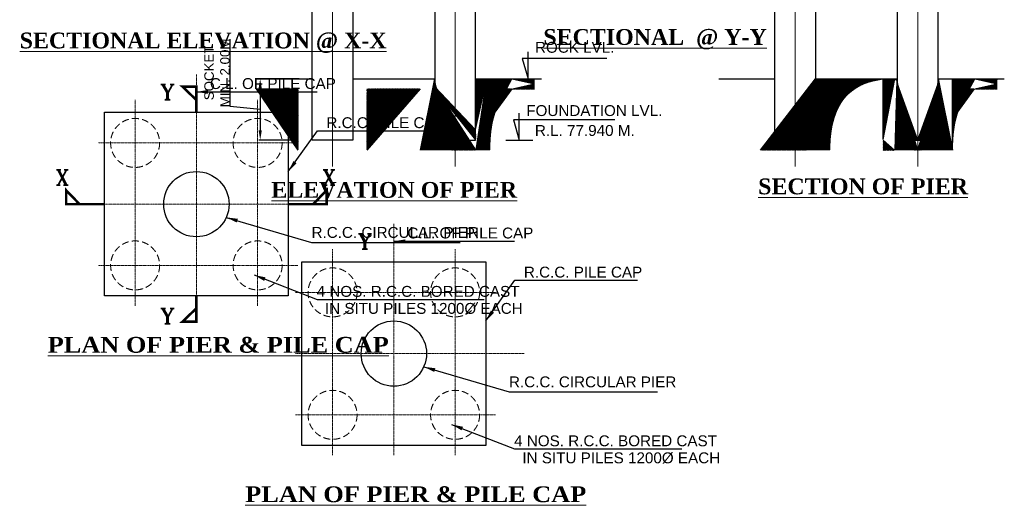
# Model space of a CAD drawing. Header units: inches. Extents: x 4599583 to 400123529, y 1639131 to 28133222513.
# Tile 3 of 86: x 4667733 to 4740065, y 28132786010 to 28132821706. Entities that reach past the tile are written whole.
import ezdxf

# ---------------------------------------------------------------- set-up
doc = ezdxf.new("R2010")
doc.units = ezdxf.units.IN
doc.header["$MEASUREMENT"] = 0
doc.linetypes.add('CENTER', pattern=[2, 1.25, -0.25, 0.25, -0.25])
doc.linetypes.add('DASHED', pattern=[0.75, 0.5, -0.25])
for name, color, linetype, lineweight in [('CEN', 3, 'CENTER', 13), ('STR', 7, 'Continuous', 25), ('SYM', 8, 'Continuous', 5), ('TITLE', 10, 'Continuous', 15)]:
    doc.layers.add(name, color=color, linetype=linetype, lineweight=lineweight)
for name, color, linetype in [('CHNGE', 31, 'Continuous'), ('TEX', 6, 'Continuous'), ('text', 7, 'Continuous')]:
    doc.layers.add(name, color=color, linetype=linetype)
doc.styles.add('ROMANS', font='arial.ttf')
doc.styles.add('ROMANT', font='romant.shx')
doc.dimstyles.new('ROMANS', dxfattribs={"dimtxt": 1000, "dimasz": 850, "dimexe": 100, "dimexo": 100, "dimgap": 25, "dimtad": 1, "dimdec": 0, "dimzin": 9, "dimdsep": 46, "dimtxsty": 'ROMANS', "dimcen": 325, "dimclrd": 4, "dimclre": 4, "dimclrt": 6, "dimadec": 0, "dimazin": 0, "dimtfac": 1, "dimtdec": 0, "dimtmove": 0, "dimatfit": 3, "dimfxl": 1, "dimtolj": 1, "dimtzin": 9, "dimarcsym": 0})

# ---------------------------------------------------------------- blocks, each defined once
blk = doc.blocks.new('*D201')
at = {"layer": 'Defpoints', "color": 0, "lineweight": -2, "ltscale": 20, "transparency": 16777216}
for p, q in [((4683204.859117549, 28132815315.57388), (4683204.859117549, 28132820272.73623)), ((4685401.586833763, 28132816661.07403), (4685401.586833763, 28132813561.07403)), ((4685401.586833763, 28132815111.07403), (4683204.859117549, 28132815315.57388))]:
    blk.add_line(p, q, dxfattribs=at)
at = {"layer": 'Defpoints', "lineweight": -2, "ltscale": 20, "transparency": 16777216}
for p, q in [((4688038.140385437, 28132817361.07403), (4685301.586833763, 28132817361.07403)), ((4688038.140385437, 28132812861.07403), (4685301.586833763, 28132812861.07403))]:
    blk.add_line(p, q, dxfattribs=at)
at = {"layer": 'Defpoints', "color": 0, "ltscale": 20, "transparency": 16777216}
for p in [(4688138.140385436, 28132817361.07403), (4685401.586833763, 28132812861.07403), (4688138.140385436, 28132812861.07403)]:
    blk.add_point(p, dxfattribs=at)
for points in [[(4685284.920167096, 28132816661.07403), (4685518.25350043, 28132816661.07403), (4685401.586833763, 28132817361.07403)], [(4685284.920167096, 28132813561.07403), (4685518.25350043, 28132813561.07403), (4685401.586833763, 28132812861.07403)]]:
    blk.add_solid(points, dxfattribs=at)
at = {"layer": 'Defpoints', "color": 6, "ltscale": 20, "transparency": 16777216, "insert": (4682232.917321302, 28132817794.15505), "char_height": 700, "attachment_point": 5, "rotation": 90, "style": 'ROMANS'}
blk.add_mtext('\\A1;{\\C0;SOCKET \\PMIN. 2.00M} ', dxfattribs=at)

msp = doc.modelspace()

# ---------------------------------------------------------------- hatches: boundary and pattern name
at = {"layer": 'CHNGE', "ltscale": 20}
h = msp.add_hatch(dxfattribs=at)
h.set_pattern_fill('ANSI31', color=0, scale=2100, style=0)
h.set_pattern_definition([(45, (11622461338.9724, 48107757271.64019), (-185.6155300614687, 185.6155300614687), [])])
h.paths.add_polyline_path([(4688168.555859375, 28132817361.07403), (4685096.488127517, 28132817361.07403), (4685096.488127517, 28132816611.07403), (4688168.555859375, 28132816611.07403)])
h.paths.add_polyline_path([(4689218.555859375, 28132817361.07403), (4688168.555859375, 28132817361.07403), (4688168.555859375, 28132816611.07403), (4689218.555859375, 28132816440.15315)])
h.paths.add_polyline_path([(4689218.555859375, 28132816440.15315), (4688168.555859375, 28132816611.07403), (4688168.555859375, 28132812111.07403), (4693268.555859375, 28132812111.07403), (4693268.555859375, 28132816611.07403), (4692218.555859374, 28132816611.07403), (4692218.555859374, 28132812861.07403), (4689218.555859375, 28132812861.07403)])
h.paths.add_polyline_path([(4693268.555859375, 28132817361.07403), (4692218.555859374, 28132817361.07403), (4692218.555859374, 28132816611.07403), (4693268.555859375, 28132816611.07403)])
h.paths.add_polyline_path([(4697168.555859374, 28132817361.07403), (4693268.555859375, 28132817361.07403), (4693268.555859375, 28132816611.07403), (4697168.555859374, 28132816611.07403)])
h.paths.add_polyline_path([(4698218.555859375, 28132817361.07403), (4697168.555859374, 28132817361.07403), (4697168.555859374, 28132816611.07403), (4698218.555859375, 28132816620.01571)])
h.paths.add_polyline_path([(4698218.555859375, 28132816620.01571), (4697168.555859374, 28132816611.07403), (4697168.555859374, 28132812111.07403), (4702268.555859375, 28132812111.07403), (4702268.555859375, 28132816611.07403), (4701218.555859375, 28132816611.07403), (4701218.555859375, 28132812861.07403), (4698218.555859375, 28132812861.07403)])
h.paths.add_polyline_path([(4702268.555859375, 28132817361.07403), (4701218.555859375, 28132817361.07403), (4701218.555859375, 28132816611.07403), (4702268.555859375, 28132816611.07403)])
h.paths.add_polyline_path([(4705555.556950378, 28132817361.07403), (4702268.555859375, 28132817361.07403), (4702268.555859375, 28132816611.07403), (4705555.556950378, 28132816611.07403)])
h = msp.add_hatch(dxfattribs=at)
h.set_pattern_fill('ANSI31', color=0, scale=2100, style=0)
h.set_pattern_definition([(45, (11622495326.79466, 48107757271.64019), (-185.6155300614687, 185.6155300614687), [])])
h.paths.add_polyline_path([(4722156.378122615, 28132817361.07403), (4719084.310390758, 28132817361.07403), (4719084.310390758, 28132816611.07403), (4722156.378122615, 28132816611.07403)])
h.paths.add_polyline_path([(4723206.378122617, 28132817361.07403), (4722156.378122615, 28132817361.07403), (4722156.378122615, 28132816611.07403), (4723206.378122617, 28132816440.15315)])
h.paths.add_polyline_path([(4723206.378122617, 28132816440.15315), (4722156.378122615, 28132816611.07403), (4722156.378122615, 28132812111.07403), (4727256.378122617, 28132812111.07403), (4727256.378122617, 28132816611.07403), (4726206.378122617, 28132816611.07403), (4726206.378122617, 28132812861.07403), (4723206.378122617, 28132812861.07403)])
h.paths.add_polyline_path([(4727256.378122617, 28132817361.07403), (4726206.378122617, 28132817361.07403), (4726206.378122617, 28132816611.07403), (4727256.378122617, 28132816611.07403)])
h.paths.add_polyline_path([(4731156.378122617, 28132817361.07403), (4727256.378122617, 28132817361.07403), (4727256.378122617, 28132816611.07403), (4731156.378122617, 28132816611.07403)])
h.paths.add_polyline_path([(4732206.378122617, 28132817361.07403), (4731156.378122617, 28132817361.07403), (4731156.378122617, 28132816611.07403), (4732206.378122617, 28132816620.01571)])
h.paths.add_polyline_path([(4732206.378122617, 28132816620.01571), (4731156.378122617, 28132816611.07403), (4731156.378122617, 28132812111.07403), (4736256.378122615, 28132812111.07403), (4736256.378122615, 28132816611.07403), (4735206.378122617, 28132816611.07403), (4735206.378122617, 28132812861.07403), (4732206.378122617, 28132812861.07403)])
h.paths.add_polyline_path([(4736256.378122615, 28132817361.07403), (4735206.378122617, 28132817361.07403), (4735206.378122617, 28132816611.07403), (4736256.378122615, 28132816611.07403)])
h.paths.add_polyline_path([(4739543.379213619, 28132817361.07403), (4736256.378122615, 28132817361.07403), (4736256.378122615, 28132816611.07403), (4739543.379213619, 28132816611.07403)])

# ---------------------------------------------------------------- linework, layer by layer
at = {"layer": 'CEN', "color": 0, "ltscale": 30}
for p, q in [((4699718.555859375, 28132810908.5279), (4699718.555859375, 28132840032.83646)), ((4733706.378122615, 28132810908.5279), (4733706.378122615, 28132840032.83646)), ((4690718.555859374, 28132810908.5279), (4690718.555859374, 28132839611.61289)), ((4724706.378122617, 28132810908.5279), (4724706.378122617, 28132839611.61289))]:
    msp.add_line(p, q, dxfattribs=at)
at = {"layer": 'CEN', "ltscale": 45}
for p, q in [((4680712.755886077, 28132817687.97859), (4680712.755886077, 28132800683.66046)), ((4676212.755886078, 28132815817.44115), (4676212.755886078, 28132800683.66046)), ((4685212.755886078, 28132815817.44115), (4685212.755886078, 28132800683.66046)), ((4688171.115968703, 28132812645.77832), (4673497.580978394, 28132812645.77832)), ((4690281.229980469, 28132808145.77832), (4673497.580978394, 28132808145.77832)), ((4688171.115968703, 28132803645.77832), (4673497.580978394, 28132803645.77832))]:
    msp.add_line(p, q, dxfattribs=at)
at = {"layer": 'CEN', "color": 0, "ltscale": 45}
for p, q in [((4695218.555859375, 28132806704.41423), (4695218.555859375, 28132789700.09611)), ((4690718.555859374, 28132804833.87679), (4690718.555859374, 28132789700.09611)), ((4699718.555859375, 28132804833.87679), (4699718.555859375, 28132789700.09611)), ((4702676.915942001, 28132801662.21397), (4688003.38095169, 28132801662.21397)), ((4704787.029953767, 28132797162.21397), (4688003.38095169, 28132797162.21397)), ((4702676.915942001, 28132792662.21396), (4688003.38095169, 28132792662.21396))]:
    msp.add_line(p, q, dxfattribs=at)
at = {"layer": 'STR'}
for points in [[(4673962.755886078, 28132814895.77832), (4687462.755886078, 28132814895.77832), (4687462.755886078, 28132801395.77832), (4673962.755886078, 28132801395.77832)], [(4688468.555859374, 28132803912.21397), (4701968.555859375, 28132803912.21397), (4701968.555859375, 28132790412.21397), (4688468.555859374, 28132790412.21397)]]:
    msp.add_lwpolyline(points, close=True, dxfattribs=at)
at = {"layer": 'STR', "ltscale": 10}
for centre in [(4680712.755886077, 28132808145.77832), (4695218.555859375, 28132797162.21397)]:
    msp.add_circle(centre, 2400, dxfattribs=at)
at = {"layer": 'SYM', "linetype": 'DASHED', "ltscale": 1000}
for centre in [(4676212.75588417, 28132812645.77832), (4685212.755886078, 28132812645.77832), (4676212.75588417, 28132803645.77832), (4685212.755886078, 28132803645.77832), (4690718.555857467, 28132801662.21397), (4699718.555859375, 28132801662.21397), (4690718.555857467, 28132792662.21396), (4699718.555859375, 28132792662.21396)]:
    msp.add_circle(centre, 1800, dxfattribs=at)
at = {"layer": 'TEX', "color": 0, "ltscale": 20}
for p, q in [((4685096.488127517, 28132817361.07403), (4689218.555859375, 28132817361.07403)), ((4692218.555859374, 28132817361.07403), (4698218.555859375, 28132817361.07403)), ((4701218.555859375, 28132817361.07403), (4705555.556950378, 28132817361.07403)), ((4719084.310390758, 28132817361.07403), (4723206.378122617, 28132817361.07403)), ((4726206.378122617, 28132817361.07403), (4732206.378122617, 28132817361.07403)), ((4735206.378122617, 28132817361.07403), (4739543.379213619, 28132817361.07403))]:
    msp.add_line(p, q, dxfattribs=at)
for points in [[(4692218.555859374, 28132823435.47361), (4692218.555859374, 28132812861.07403), (4689218.555859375, 28132812861.07403), (4689218.555859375, 28132823435.47361)], [(4698218.555859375, 28132823435.47361), (4698218.555859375, 28132812861.07403), (4701218.555859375, 28132812861.07403), (4701218.555859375, 28132823435.47361)], [(4726206.378122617, 28132823435.47361), (4726206.378122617, 28132812861.07403), (4723206.378122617, 28132812861.07403), (4723206.378122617, 28132823435.47361)], [(4732206.378122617, 28132823435.47361), (4732206.378122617, 28132812861.07403), (4735206.378122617, 28132812861.07403), (4735206.378122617, 28132823435.47361)]]:
    msp.add_lwpolyline(points, dxfattribs=at)
at = {"layer": 'text', "linetype": 'ByBlock'}
for p, q in [((4704076.061211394, 28132817361.07403), (4706077.492241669, 28132817361.07403)), ((4738063.883474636, 28132817361.07403), (4740065.314504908, 28132817361.07403)), ((4703434.001217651, 28132812861.07403), (4705435.432247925, 28132812861.07403))]:
    msp.add_line(p, q, dxfattribs=at)
at = {"layer": 'text'}
for points in [[(4710854.290056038, 28132818847.02042), (4704657.855616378, 28132818847.02042), (4705076.776726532, 28132817361.07403), (4705076.776726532, 28132819333.56818)], [(4711464.088430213, 28132814347.02042), (4704015.795620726, 28132814347.02042), (4704434.716732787, 28132812861.07403), (4704434.716732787, 28132814833.56818)]]:
    msp.add_lwpolyline(points, dxfattribs=at)
at = {"layer": 'text', "ltscale": 50, "const_width": 187.2}
for points in [[(4680712.755886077, 28132814895.77832), (4680712.755886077, 28132816784.43586), (4679690.878608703, 28132816784.43586), (4680712.755886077, 28132815800.04863)], [(4673962.755886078, 28132808145.77832), (4671144.281791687, 28132808145.77832), (4671144.281791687, 28132809167.65559), (4672128.669021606, 28132808145.77832)], [(4687462.755886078, 28132808145.77832), (4690281.229980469, 28132808145.77832), (4690281.229980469, 28132809167.65559), (4689296.842748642, 28132808145.77832)], [(4680712.755886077, 28132801395.77832), (4680712.755886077, 28132799507.12077), (4679690.878608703, 28132799507.12077), (4680712.755886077, 28132800491.508)]]:
    msp.add_lwpolyline(points, dxfattribs=at)

# ---------------------------------------------------------------- texts
at = {"layer": 'text'}
for s, height, style, p in [('ROCK LVL.', 799.999998, 'ROMANS', (4705588.992176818, 28132819273.93349)), ('C.L. OF PILE CAP', 799.999998, 'ROMANS', (4681707.542258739, 28132816608.50795)), ('Y', 1123.2, 'ROMANT', (4678061.251787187, 28132815817.8117)), ('FOUNDATION LVL.', 799.999998, 'ROMANS', (4704946.932183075, 28132814624.2448)), ('R.C.C. PILE CAP', 799.999998, 'ROMANS', (4690266.845346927, 28132813733.88729)), ('R.L. 77.940 M.', 799.999998, 'ROMANS', (4705582.041724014, 28132813162.4604)), ('X', 1123.2, 'ROMANT', (4670379.29261589, 28132809541.73482)), ('X', 1123.2, 'ROMANT', (4689976.504867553, 28132809541.73482)), ('R.C.C. CIRCULAR PIER', 799.999998, 'ROMANS', (4689171.978628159, 28132805668.69492)), ('C.L. OF PILE CAP', 799.999998, 'ROMANS', (4696213.342232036, 28132805624.9436)), ('Y', 1123.2, 'ROMANT', (4692567.051760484, 28132804834.24735)), ('R.C.C. PILE CAP', 799.999998, 'ROMANS', (4704772.645320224, 28132802750.32294)), ('4 NOS. R.C.C. BORED CAST', 799.999998, 'ROMANS', (4689549.549522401, 28132801334.7139)), ('IN SITU PILES 1200%%C EACH ', 799.999998, 'ROMANS', (4690153.738045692, 28132800084.19441)), ('Y', 1123.2, 'ROMANT', (4678061.251787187, 28132799350.54493)), ('R.C.C. CIRCULAR PIER', 799.999998, 'ROMANS', (4703677.778601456, 28132794685.13057)), ('4 NOS. R.C.C. BORED CAST', 799.999998, 'ROMANS', (4704055.349495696, 28132790351.14955)), ('IN SITU PILES 1200%%C EACH ', 799.999998, 'ROMANS', (4704659.538018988, 28132789100.63006))]:
    msp.add_text(s, height=height, dxfattribs=dict(at, style=style)).set_placement(p)
at = {"layer": 'TITLE', "color": 0, "char_height": 1162.5, "width": 69934.37500036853, "attachment_point": 1, "style": 'ROMANT'}
for s, insert in [('{\\fTimes New Roman Baltic|b1|i0|c0|p18;\\LSECTIONAL  @ Y-Y}', (4706204.282478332, 28132821016.83598)), ('{\\fTimes New Roman Baltic|b1|i0|c0|p18;\\LSECTION OF PIER  }', (4721981.706509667, 28132810033.27163)), ('{\\fTimes New Roman Baltic|b1|i0|c0|p18;\\W1.1;\\LPLAN OF PIER & PILE CAP}', (4669792.636685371, 28132798388.9113)), ('{\\fTimes New Roman Baltic|b1|i0|c0|p18;\\W1.1;\\LPLAN OF PIER & PILE CAP}', (4684298.436658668, 28132787405.34695))]:
    msp.add_mtext(s, dxfattribs=dict(at, insert=insert))
at = {"layer": 'TITLE', "char_height": 1162.5, "width": 69934.37500036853, "attachment_point": 1, "style": 'ROMANT'}
for s, insert in [('{\\fTimes New Roman Baltic|b1|i0|c0|p18;\\L\\C0;SECTIONAL ELEVATION @ X-X}', (4667733.054837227, 28132820759.43561)), ('{\\fTimes New Roman Baltic|b1|i0|c0|p18;\\L\\C0; ELEVATION OF PIER}', (4685782.572992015, 28132809775.87126))]:
    msp.add_mtext(s, dxfattribs=dict(at, insert=insert))

# ---------------------------------------------------------------- dimensions: what is measured, and where the dimension line sits
at = {"layer": 'Defpoints', "color": 0, "ltscale": 20}
dim = msp.add_linear_dim(base=(4685401.586833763, 28132812861.07403), p1=(4688138.140385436, 28132817361.07403), p2=(4688138.140385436, 28132812861.07403), angle=90, text='{\\C0;SOCKET \\PMIN. 2.00M} ', dimstyle='ROMANS', override={"dimtxt": 700, "dimasz": 700, "dimlfac": 0.333333, "dimclrd": 0, "dimclre": 256, "dimtmove": 1}, dxfattribs=at)
dim.commit()
dim.dimension.update_dxf_attribs({"geometry": '*D201', "text_midpoint": (4683204.859113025, 28132815340.57388), "dimtype": 160})

# ---------------------------------------------------------------- leaders
at = {"ltscale": 800}
for points in [[(4695218.555860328, 28132805417.62767), (4704093.138925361, 28132805417.62767)], [(4701968.555859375, 28132799560.1618), (4704106.876301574, 28132802550.7388), (4713124.05545311, 28132802550.7388)], [(4697413.194483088, 28132796190.84312), (4703682.328661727, 28132794344.27965), (4714599.44554739, 28132794344.27965)], [(4699455.225045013, 28132791957.58866), (4704094.071704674, 28132790162.58613), (4716365.210885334, 28132790162.58613)]]:
    msp.add_leader(points, dimstyle='ROMANS', override={"dimtad": 0, "dimclrd": 256, "dimfxl": 300, "dimfxlon": 1}, dxfattribs=at)
at = {"layer": 'text'}
for points in [[(4680712.755887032, 28132816401.19202), (4689587.338952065, 28132816401.19202)], [(4687462.755886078, 28132810543.72615), (4689601.076328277, 28132813534.30316), (4698618.255479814, 28132813534.30316)], [(4682907.394509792, 28132807174.40748), (4689176.528688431, 28132805327.844), (4700093.645574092, 28132805327.844)], [(4684949.425071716, 28132802941.15301), (4689588.271731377, 28132801146.15047), (4701859.410912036, 28132801146.15047)]]:
    msp.add_leader(points, dimstyle='ROMANS', dxfattribs=at)

doc.saveas('drawing.dxf')
